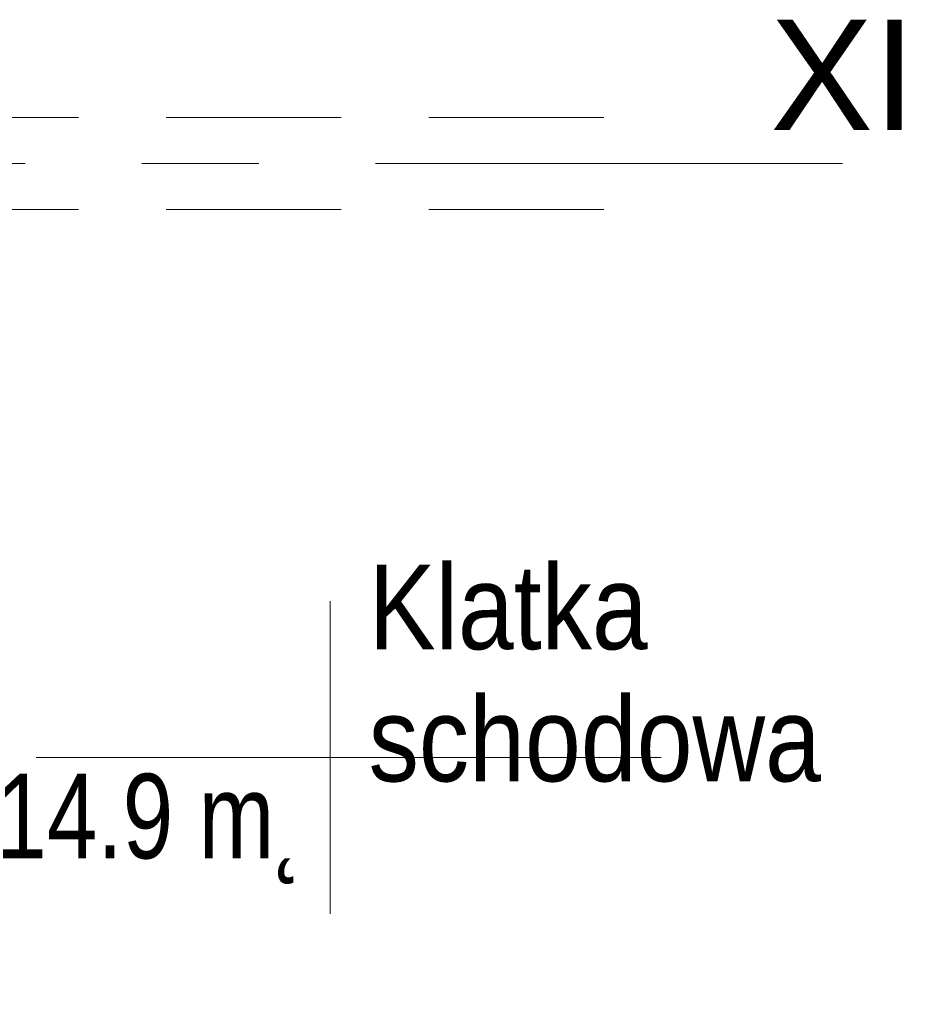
# Model space of a CAD drawing. Header units: centimetres. Extents: x -1434 to 23895, y -8842 to 3590.
# Tile 74 of 75: x 22577 to 22819, y 1620 to 1887. Entities that reach past the tile are written whole.
import ezdxf

# ---------------------------------------------------------------- set-up
doc = ezdxf.new("R2010")
doc.units = ezdxf.units.CM
doc.linetypes.add('Oś', pattern=[222.25, 127, -31.75, 31.75, -31.75])
doc.linetypes.add('Ukryte', pattern=[71.438, 47.625, -23.813])
for name, color, linetype, lineweight in [('A-AREA-IDEN', 2, 'Continuous', 13), ('A-DETL-HDLN', 90, 'Ukryte', 9), ('S-GRID', 1, 'Continuous', 13), ('S-GRID-IDEN', 1, 'Continuous', 13)]:
    doc.layers.add(name, color=color, linetype=linetype, lineweight=lineweight)
doc.styles.add('Arial_3', font='arial.ttf', dxfattribs={"height": 30})
doc.styles.add('Arial_7', font='arial.ttf', dxfattribs={"width": 0.85, "height": 23})

# ---------------------------------------------------------------- blocks, each defined once
blk = doc.blocks.new('METKA_POMIESZCZENIA2 - Rozbudowana - bez ramki - bez numeru-2673141-piętro typowe I-IV - stan projektowany Klatka schodowa')
at = {"layer": 'A-AREA-IDEN'}
for p, q in [((0, 0.425), (0, 0)), ((0.0976, 0), (-0.8, 0)), ((-0.8, 0), (0.9, 0)), ((0, 0), (0, -0.425))]:
    blk.add_line(p, q, dxfattribs=at)

msp = doc.modelspace()

# ---------------------------------------------------------------- linework, layer by layer
at = {"layer": 'A-DETL-HDLN'}
for p, q in [((21902.39, 1860.83), (22755.31, 1860.83)), ((21902.39, 1835.83), (22755.31, 1835.83))]:
    msp.add_line(p, q, dxfattribs=at)
at = {"layer": 'S-GRID', "linetype": 'Oś'}
msp.add_line((22800.72, 1848.33), (21731.25, 1848.33), dxfattribs=at)

# ---------------------------------------------------------------- block references
at = {"layer": 'A-AREA-IDEN', "xscale": 99.99999999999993, "yscale": 99.99999999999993, "zscale": 99.99999999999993}
msp.add_blockref('METKA_POMIESZCZENIA2 - Rozbudowana - bez ramki - bez numeru-2673141-piętro typowe I-IV - stan projektowany Klatka schodowa', (22661.43, 1686.77), dxfattribs=at)

# ---------------------------------------------------------------- texts
at = {"layer": 'A-AREA-IDEN', "char_height": 23, "line_spacing_factor": 0.936439, "style": 'Arial_7'}
for s, insert, width, attachment_point in [('\\pxt3.69565,7.3913,11.08696,14.78261,18.47826,22.17391,25.86957,29.56522,33.26087,36.95652,40.65217,44.34783,48.04348,51.73913,55.43478,59.13043,62.82609,66.52174,70.21739,73.91304,77.6087,81.30435,85,88.69565,92.3913,96.08696,99.78261,103.47826,107.17391,110.86957,114.56522,118.26087;{Klatka\\Pschodowa}', (22671.86, 1679.99), 121.975, 7), ('\\pxqr,t3.69565,7.3913,11.08696,14.78261,18.47826,22.17391,25.86957,29.56522,33.26087,36.95652,40.65217,44.34783,48.04348,51.73913,55.43478,59.13043,62.82609,66.52174,70.21739,73.91304,77.6087,81.30435,85,88.69565,92.3913,96.08696,99.78261,103.47826,107.17391,110.86957,114.56522,118.26087;{14.9 m˛}', (22654.78, 1682.38), 91.63, 3)]:
    msp.add_mtext(s, dxfattribs=dict(at, insert=insert, width=width, attachment_point=attachment_point))
at = {"layer": 'S-GRID-IDEN', "insert": (22800.85, 1872.39), "char_height": 30, "width": 39.7, "attachment_point": 5, "line_spacing_factor": 0.936439, "style": 'Arial_3'}
msp.add_mtext('\\pxqc,t4.23333,8.46667,12.7,16.93333,21.16667,25.4,29.63333,33.86667,38.1,42.33333,46.56667,50.8,55.03333,59.26667,63.5,67.73333,71.96667,76.2,80.43333,84.66667,88.9,93.13333,97.36667,101.6,105.83333,110.06667,114.3,118.53333,122.76667,127,131.23333,135.46667;{XI}', dxfattribs=at)

doc.saveas('drawing.dxf')
